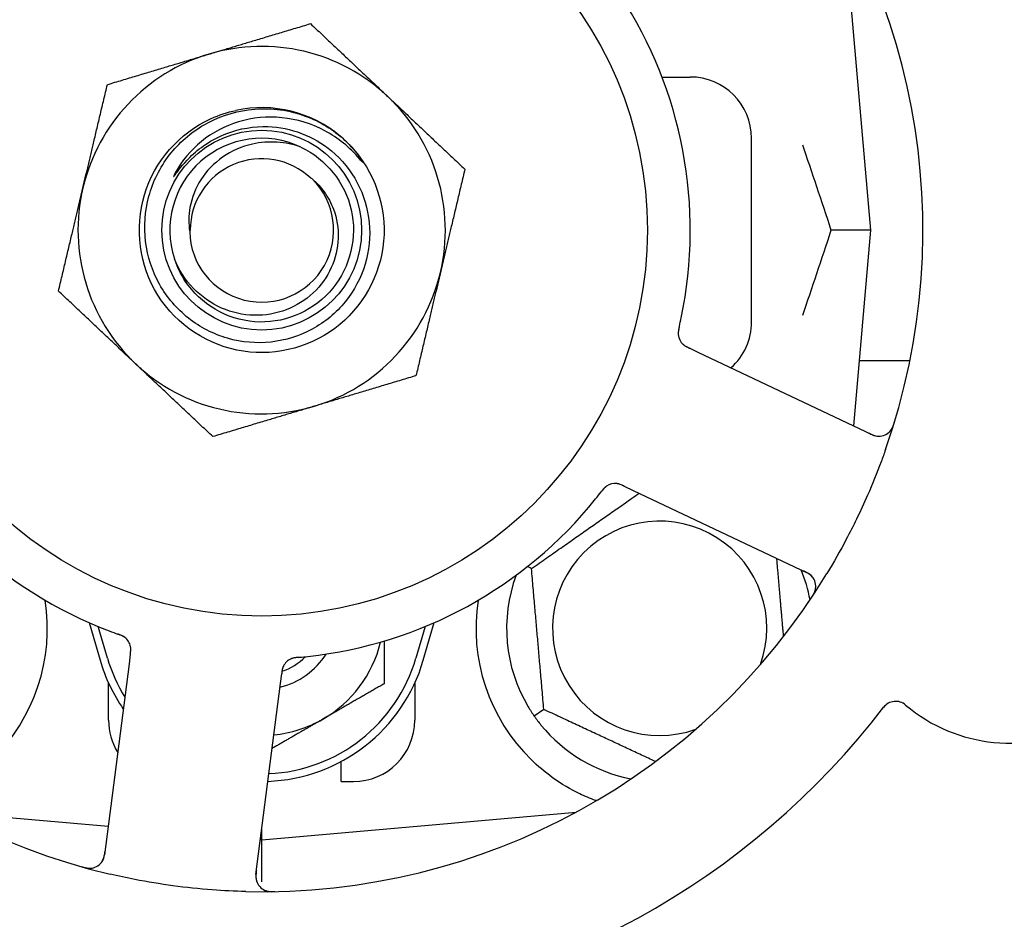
# Model space of a CAD drawing. Header units: inches. Extents: x 5 to 1128, y -85 to 748.
# Tile 36 of 256: x 153.01 to 155.02, y 207.91 to 209.74. Entities that reach past the tile are written whole.
import ezdxf

# ---------------------------------------------------------------- set-up
doc = ezdxf.new("R2010")
doc.units = ezdxf.units.IN
doc.header["$LTSCALE"] = 32
doc.header["$MEASUREMENT"] = 0
doc.layers.add('Dimension (ANSI)', color=7, linetype='Continuous', lineweight=25)
doc.layers.add('Visible (ANSI)', color=7, linetype='Continuous', lineweight=30)
doc.styles.add('Note Text (ANSI)', font='tahoma.ttf')
doc.dimstyles.new('SB Fraction-16 (ANSI)', dxfattribs={"dimscale": 32, "dimtxt": 0.125, "dimasz": 0.098425, "dimexe": 0.125, "dimexo": 0.0625, "dimgap": 0.031496, "dimtad": 0, "dimtih": 1, "dimtoh": 1, "dimdec": 4, "dimrnd": 1e-08, "dimzin": 0, "dimdsep": 46, "dimlunit": 5, "dimtxsty": 'Note Text (ANSI)', "dimcen": 0.09, "dimdle": 0.393701, "dimclrd": 256, "dimclre": 256, "dimclrt": 256, "dimadec": 0, "dimazin": 3, "dimtfac": 0.96, "dimtofl": 0, "dimtmove": 0, "dimatfit": 3, "dimfxl": 1, "dimfrac": 2, "dimtolj": 1, "dimtzin": 12, "dimlwd": -1, "dimlwe": -1, "dimarcsym": 0})

# ---------------------------------------------------------------- blocks, each defined once
blk = doc.blocks.new('*D16')
at = {"layer": 'Defpoints', "color": 0, "transparency": 16777216}
for p in [(170.8073, 474.9837), (79.917, 156.272), (130.8698, 156.272)]:
    blk.add_point(p, dxfattribs=at)
at = {"layer": 'Dimension (ANSI)', "transparency": 16777216}
for p, q in [((168.8073, 474.9837), (75.917, 474.9837)), ((79.917, 471.8341), (79.917, 330.6609)), ((79.917, 159.4216), (79.917, 323.5948)), ((128.8698, 156.272), (75.917, 156.272))]:
    blk.add_line(p, q, dxfattribs=at)
for points in [[(79.3921, 471.8341), (80.4419, 471.8341), (79.917, 474.9837)], [(79.3921, 159.4216), (80.4419, 159.4216), (79.917, 156.272)]]:
    blk.add_solid(points, dxfattribs=at)
at = {"layer": 'Dimension (ANSI)', "transparency": 16777216, "insert": (67.7142, 329.653), "char_height": 4, "attachment_point": 1, "style": 'Note Text (ANSI)'}
blk.add_mtext('\\A1;318 11/16', dxfattribs=at)

msp = doc.modelspace()

# ---------------------------------------------------------------- linework, layer by layer
at = {"layer": 'Visible (ANSI)'}
for p, q in [((154.74675, 209.3127), (154.69059, 209.95469)), ((154.3203, 209.6252), (154.378, 209.6252)), ((154.503, 209.1252), (154.503, 209.5002)), ((154.74675, 209.3127), (154.66528, 209.3127)), ((154.7118, 208.91318), (154.74675, 209.3127)), ((154.39439, 209.06333), (154.3764, 209.07184)), ((154.74965, 208.89527), (154.39439, 209.06333)), ((154.82643, 209.04617), (154.72343, 209.04617)), ((154.24322, 208.79024), (154.26119, 208.78174)), ((154.26119, 208.78174), (154.61645, 208.61368)), ((154.05387, 208.6222), (154.04545, 208.62613)), ((153.15067, 208.51177), (153.173, 208.4352)), ((153.833, 208.4352), (153.85534, 208.51177)), ((153.188, 208.43958), (153.16926, 208.50385)), ((153.83675, 208.50385), (153.818, 208.43958)), ((153.23485, 208.44726), (153.23232, 208.42755)), ((153.23232, 208.42755), (153.18227, 208.03774)), ((153.54129, 208.38788), (153.54382, 208.40762)), ((153.1905, 208.3127), (153.1905, 208.38825)), ((153.49124, 207.99807), (153.54129, 208.38788)), ((153.8155, 208.38825), (153.8155, 208.3127)), ((154.07903, 208.33462), (154.05952, 208.32096)), ((153.6655, 208.1877), (153.6655, 208.22854)), ((153.6655, 208.1877), (153.6905, 208.1877)), ((152.86102, 208.12512), (153.1898, 208.09635)), ((153.503, 208.06895), (154.14499, 208.12512)), ((154.14175, 208.12337), (154.14175, 208.12483)), ((153.503, 208.06895), (153.503, 208.08971)), ((153.50037, 208.06918), (153.503, 208.06895)), ((153.503, 207.98296), (153.503, 208.06895))]:
    msp.add_line(p, q, dxfattribs=at)
for radius in [0.7875, 0.20385]:
    msp.add_circle((153.503, 209.3127), radius, dxfattribs=at)
for centre, radius, start, end in [((153.503, 209.3127), 1.6, 346.81714, 34.5497), ((153.503, 209.3127), 1.35, 340.62287, 40.74397), ((153.503, 209.3127), 0.875, 348.19111, 33.17573), ((153.503, 209.3127), 0.375, 46.68342, 106.68342), ((153.503, 209.3127), 0.375, 106.68342, 166.68342), ((154.378, 209.5002), 0.125, 0, 90), ((153.503, 209.3127), 0.375, 346.68342, 46.68342), ((153.503, 209.3127), 0.25, 49.96044, 102.10596), ((153.503, 209.3127), 0.1875, 64.71096, 198.15663), ((153.503, 209.3127), 0.25, 46.19222, 49.96044), ((153.503, 209.3127), 0.14583, 46.55117, 180.00317), ((153.503, 209.3127), 0.14696, 181.25861, 45.29572), ((153.503, 209.3127), 0.375, 166.68342, 226.68342), ((153.503, 209.3127), 0.375, 286.68342, 346.68342), ((154.378, 209.1252), 0.125, 311.64189, 0), ((154.38455, 209.10255), 0.03125, 185.46904, 227.46837), ((153.503, 209.3127), 0.375, 226.68342, 286.68342), ((153.503, 209.3127), 0.875, 204.19111, 249.17573), ((153.503, 209.3127), 1.35, 196.62287, 256.74397), ((154.76302, 208.92352), 0.03125, 244.68342, 342.83549), ((155.02843, 208.59109), 0.325, 229.56477, 79.80207), ((154.22462, 208.76447), 0.03125, 82.67765, 124.13682), ((153.503, 209.3127), 0.875, 276.19111, 321.17573), ((154.3155, 208.5002), 0.21875, 340.34111, 289.65889), ((153.503, 209.3127), 1.35, 268.62287, 328.74397), ((154.3155, 208.5002), 0.3125, 10.71622, 22.42184), ((154.60309, 208.58544), 0.03125, 326.53135, 64.68342), ((154.3155, 208.5002), 0.3125, 159.72028, 210.84193), ((152.6905, 208.5002), 0.375, 314.27762, 8.78707), ((154.3155, 208.5002), 0.375, 171.21293, 225.72238), ((153.2046, 208.45699), 0.03125, 10.67765, 52.13682), ((153.503, 208.53145), 0.25, 300, 346.26096), ((153.503, 208.53145), 0.34375, 196.2602, 214.73634), ((153.503, 208.53145), 0.32812, 196.2602, 211.61609), ((153.503, 208.53145), 0.34375, 272.10255, 343.7398), ((153.503, 208.53145), 0.32812, 272.55546, 343.7398), ((153.503, 208.53145), 0.15607, 283.81163, 327.53073), ((153.503, 208.53145), 0.126, 289.2275, 314.92348), ((153.57555, 208.40936), 0.03125, 113.46904, 155.46837), ((154.79737, 208.31994), 0.03125, 49.56477, 142.51231), ((153.503, 209.3127), 1.6, 274.81714, 322.5497), ((153.3155, 208.3127), 0.125, 180, 211.69426), ((153.503, 208.53145), 0.25, 275.68783, 300), ((153.6905, 208.3127), 0.125, 270, 0), ((154.3155, 208.5002), 0.3125, 219.15807, 259.28378), ((153.15128, 208.04172), 0.03125, 254.53135, 352.68342), ((153.52223, 207.99409), 0.03125, 172.68342, 270.83549)]:
    msp.add_arc(centre, radius, start, end, dxfattribs=at)
for points, weights in [([(153.39535, 209.67192), (153.4916, 209.70076), (153.60274, 209.73407)], [1, 1.0379548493, 1]), ([(153.60274, 209.73407), (153.68716, 209.65447), (153.76026, 209.58554)], [1, 1.0379548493, 1]), ([(153.18795, 209.60976), (153.29909, 209.64307), (153.39535, 209.67192)], [1, 1.0379548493, 1]), ([(153.13809, 209.39908), (153.16123, 209.49685), (153.18795, 209.60976)], [1, 1.0379548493, 1]), ([(153.76026, 209.58554), (153.83337, 209.51661), (153.91779, 209.43701)], [1, 1.0379548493, 1]), ([(153.91779, 209.43701), (153.89106, 209.32411), (153.86792, 209.22633)], [1, 1.0379548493, 1]), ([(153.08822, 209.18839), (153.11494, 209.3013), (153.13809, 209.39908)], [1, 1.0379548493, 1]), ([(153.86792, 209.22633), (153.84478, 209.12855), (153.81805, 209.01564)], [1, 1.0379548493, 1]), ([(153.24574, 209.03986), (153.17263, 209.10879), (153.08822, 209.18839)], [1, 1.0379548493, 1]), ([(153.40327, 208.89133), (153.31885, 208.97093), (153.24574, 209.03986)], [1, 1.0379548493, 1]), ([(153.81805, 209.01564), (153.70691, 208.98233), (153.61066, 208.95349)], [1, 1.0379548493, 1]), ([(153.61066, 208.95349), (153.51441, 208.92464), (153.40327, 208.89133)], [1, 1.0379548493, 1]), ([(154.05387, 208.6222), (154.16554, 208.70039), (154.27344, 208.77594)], [1.04422863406, 1.19550179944, 1.06346205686]), ([(154.55394, 208.64325), (154.56128, 208.55937), (154.56796, 208.48302)], [1.06521891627, 1.14516515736, 1.11819795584]), ([(154.07903, 208.33462), (154.06645, 208.47841), (154.05387, 208.6222)], [1.04422863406, 1.20577136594, 1.04422863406]), ([(153.753, 208.47418), (153.753, 208.43322), (153.753, 208.38711)], [1.01840264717, 1.02228011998, 1]), ([(153.753, 208.38711), (153.68601, 208.34844), (153.628, 208.31494)], [1, 1.0379548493, 1]), ([(154.30708, 208.22828), (154.19644, 208.27988), (154.07903, 208.33462)], [1.07748863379, 1.18694802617, 1.04422863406]), ([(153.628, 208.31494), (153.5788, 208.28654), (153.52423, 208.25503)], [1, 1.03200893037, 1.01002889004]), ([(154.18754, 208.14912), (154.18597, 208.14899), (154.1844, 208.14887)], [0.999914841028, 0.999914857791, 0.999914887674])]:
    msp.add_rational_spline(points, weights, degree=2, dxfattribs=at)
for points, knots in [([(153.67606, 209.49312), (153.72672, 209.44452), (153.75538, 209.37381), (153.75284, 209.30365), (153.7503, 209.23352), (153.71662, 209.16508), (153.66261, 209.12028), (153.60861, 209.07549), (153.53516, 209.05504), (153.46578, 209.06549), (153.39479, 209.07618), (153.3293, 209.1191), (153.29117, 209.17993), (153.25344, 209.24013), (153.24313, 209.31681), (153.26364, 209.38484), (153.28412, 209.45279), (153.33498, 209.51096), (153.3996, 209.54032), (153.41592, 209.54773), (153.43305, 209.55327), (153.45058, 209.55695)], [5.2445607, 5.2445607, 5.2445607, 5.2445607, 6.086966, 6.086966, 6.086966, 6.9291128, 6.9291128, 6.9291128, 7.7710085, 7.7710085, 7.7710085, 8.6324711, 8.6324711, 8.6324711, 9.4850832, 9.4850832, 9.4850832, 10.3367446, 10.3367446, 10.3367446, 10.5518672, 10.5518672, 10.5518672, 10.5518672]), ([(153.51579, 209.52394), (153.53927, 209.52316), (153.56246, 209.51848), (153.60658, 209.50168), (153.62717, 209.48961), (153.66705, 209.45637), (153.68496, 209.43424), (153.71146, 209.3841), (153.71971, 209.35654), (153.72525, 209.29951), (153.72238, 209.27058), (153.70567, 209.21516), (153.69189, 209.18923), (153.65502, 209.14384), (153.63219, 209.12489), (153.58032, 209.09663), (153.55173, 209.08768), (153.49243, 209.08117), (153.46228, 209.08377), (153.40438, 209.10043), (153.37722, 209.11443), (153.32952, 209.15219), (153.30951, 209.17568), (153.27944, 209.22925), (153.26976, 209.25886), (153.26221, 209.32042), (153.26452, 209.35178), (153.28107, 209.41217), (153.29525, 209.44057), (153.33385, 209.49061), (153.35799, 209.5117), (153.41321, 209.54363), (153.44382, 209.55407), (153.47558, 209.55837)], [-3.5801326, -3.5801326, -3.5801326, -3.5801326, -3.4004535, -3.4004535, -3.2191752, -3.2191752, -3.0035583, -3.0035583, -2.7857358, -2.7857358, -2.5657084, -2.5657084, -2.3434763, -2.3434763, -2.1190401, -2.1190401, -1.8924003, -1.8924003, -1.6635571, -1.6635571, -1.4325112, -1.4325112, -1.1992628, -1.1992628, -0.9638125, -0.9638125, -0.7261606, -0.7261606, -0.4863077, -0.4863077, -0.244254, -0.244254, 0, 0, 0, 0]), ([(153.47558, 209.55837), (153.49303, 209.56074), (153.5107, 209.56119), (153.54609, 209.55823), (153.56372, 209.55478), (153.61119, 209.5399), (153.63948, 209.52449), (153.66383, 209.5041)], [-0.51193076, -0.51193076, -0.51193076, -0.51193076, -0.37804019, -0.37804019, -0.24204071, -0.24204071, 0, 0, 0, 0]), ([(153.70281, 209.45824), (153.68299, 209.48159), (153.65899, 209.50103), (153.60477, 209.52994), (153.57503, 209.53906), (153.51462, 209.54508), (153.48458, 209.54228), (153.42822, 209.52538), (153.40234, 209.51179), (153.35811, 209.47588), (153.33996, 209.45418), (153.32658, 209.42958)], [-1.1317323, -1.1317323, -1.1317323, -1.1317323, -0.8984595, -0.8984595, -0.6634575, -0.6634575, -0.435379, -0.435379, -0.2142259, -0.2142259, 0, 0, 0, 0]), ([(153.35614, 209.46114), (153.36606, 209.47096), (153.37682, 209.47978), (153.402, 209.49664), (153.41658, 209.50418), (153.45866, 209.52017), (153.48715, 209.52488), (153.51579, 209.52394)], [-0.44935864, -0.44935864, -0.44935864, -0.44935864, -0.34320731, -0.34320731, -0.21838639, -0.21838639, 0, 0, 0, 0]), ([(153.5831, 209.48223), (153.63439, 209.458), (153.67343, 209.40929), (153.68591, 209.35396), (153.69839, 209.29863), (153.68404, 209.23789), (153.64813, 209.19399), (153.61229, 209.15017), (153.55576, 209.12408), (153.49916, 209.12524), (153.44247, 209.1264), (153.38695, 209.15489), (153.35295, 209.20027), (153.34073, 209.21658), (153.33138, 209.23495), (153.32511, 209.25433)], [5.153766, 5.153766, 5.153766, 5.153766, 6.061332, 6.061332, 6.061332, 6.968806, 6.968806, 6.968806, 7.8744508, 7.8744508, 7.8744508, 8.7817425, 8.7817425, 8.7817425, 9.107885, 9.107885, 9.107885, 9.107885]), ([(153.5831, 209.48223), (153.56737, 209.48771), (153.55099, 209.49107), (153.5176, 209.49321), (153.50077, 209.49195), (153.46243, 209.48345), (153.44162, 209.47442), (153.4056, 209.44927), (153.39052, 209.43371), (153.36791, 209.39841), (153.36028, 209.37921), (153.35371, 209.34267), (153.35349, 209.32589), (153.35608, 209.30947)], [-0.89666376, -0.89666376, -0.89666376, -0.89666376, -0.7697294, -0.7697294, -0.64162523, -0.64162523, -0.47009117, -0.47009117, -0.30597672, -0.30597672, -0.14928046, -0.14928046, -0.02134877, -0.02134877, -0.02134877, -0.02134877]), ([(153.67606, 209.49312), (153.6839, 209.48557), (153.69126, 209.47743), (153.70327, 209.46188), (153.70696, 209.45612), (153.70879, 209.45275), (153.70912, 209.45211), (153.70932, 209.45155), (153.70936, 209.45143), (153.70938, 209.45129), (153.70939, 209.45125), (153.70938, 209.4512), (153.70938, 209.45118), (153.70936, 209.45115), (153.70935, 209.45114), (153.70933, 209.45113), (153.70932, 209.45113), (153.70928, 209.45112), (153.70926, 209.45113), (153.70919, 209.45115), (153.70913, 209.45118), (153.70828, 209.45176), (153.70595, 209.45454), (153.70281, 209.45824)], [-0.28928031, -0.28928031, -0.28928031, -0.28928031, -0.16787143, -0.16787143, -0.06646306, -0.06646306, -0.04917499, -0.04917499, -0.04476579, -0.04476579, -0.04306859, -0.04306859, -0.04215282, -0.04215282, -0.04143605, -0.04143605, -0.040655, -0.040655, -0.03948059, -0.03948059, -0.0370912, -0.0370912, 0, 0, 0, 0]), ([(153.32658, 209.42958), (153.32578, 209.42811), (153.32492, 209.42644), (153.32396, 209.42433), (153.32353, 209.42336), (153.32329, 209.42255), (153.32325, 209.42238), (153.32324, 209.4222), (153.32324, 209.42215), (153.32325, 209.42209), (153.32325, 209.42206), (153.32327, 209.42203), (153.32328, 209.42202), (153.32331, 209.42201), (153.32333, 209.422), (153.32337, 209.422), (153.32339, 209.42201), (153.32347, 209.42204), (153.32352, 209.42207), (153.32371, 209.42222), (153.32389, 209.4224), (153.32475, 209.42336), (153.32571, 209.42465), (153.33145, 209.43243), (153.34094, 209.44611), (153.35614, 209.46114)], [-0.32002064, -0.32002064, -0.32002064, -0.32002064, -0.25037654, -0.25037654, -0.22022079, -0.22022079, -0.21319305, -0.21319305, -0.21059304, -0.21059304, -0.20923641, -0.20923641, -0.20821255, -0.20821255, -0.20712521, -0.20712521, -0.2055378, -0.2055378, -0.20262718, -0.20262718, -0.19315319, -0.19315319, -0.1629071, -0.1629071, 0, 0, 0, 0]), ([(153.60638, 209.41715), (153.61556, 209.40935), (153.62375, 209.40045), (153.63859, 209.37977), (153.6449, 209.36789), (153.65661, 209.33645), (153.65982, 209.31636), (153.65843, 209.2755), (153.65363, 209.25514), (153.63634, 209.21685), (153.62382, 209.19939), (153.59244, 209.16977), (153.57373, 209.15807), (153.53239, 209.14222), (153.51007, 209.13841), (153.46467, 209.1395), (153.44202, 209.1446), (153.39941, 209.16332), (153.37993, 209.17697), (153.34685, 209.21132), (153.33371, 209.23183), (153.32484, 209.25427)], [-1.5503297, -1.5503297, -1.5503297, -1.5503297, -1.4577971, -1.4577971, -1.3550285, -1.3550285, -1.200467, -1.200467, -1.0416694, -1.0416694, -0.8786368, -0.8786368, -0.7113708, -0.7113708, -0.5398726, -0.5398726, -0.3641439, -0.3641439, -0.1841858, -0.1841858, 0, 0, 0, 0]), ([(154.35551, 209.11556), (154.35561, 209.11603), (154.35573, 209.11653), (154.35585, 209.11706), (154.35695, 209.12184), (154.35838, 209.12837), (154.35948, 209.13363)], [0.48080563, 0.48080563, 0.48080563, 0.48080563, 0.5329828, 0.5329828, 0.5329828, 1, 1, 1, 1]), ([(154.3555, 209.11553), (154.35537, 209.115), (154.35525, 209.11446), (154.35501, 209.1134), (154.35489, 209.11287), (154.3545, 209.1111), (154.35424, 209.10985), (154.35388, 209.10781), (154.35374, 209.10696), (154.35349, 209.10504), (154.35341, 209.10403), (154.35333, 209.10223), (154.35334, 209.10142), (154.35339, 209.10013), (154.35344, 209.0996), (154.35347, 209.09928), (154.35347, 209.09924), (154.35347, 209.09923), (154.35347, 209.09922), (154.35347, 209.09922)], [0, 0, 0, 0, 0.004180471, 0.004180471, 0.008305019, 0.008305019, 0.018114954, 0.018114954, 0.025612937, 0.025612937, 0.036850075, 0.036850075, 0.047489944, 0.047489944, 0.05608938, 0.05608938, 0.05828692, 0.05828692, 0.058652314, 0.058652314, 0.058652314, 0.058652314]), ([(154.3555, 209.11553), (154.35543, 209.11524), (154.35536, 209.11494), (154.35518, 209.11416), (154.35507, 209.11366), (154.35472, 209.11211), (154.3545, 209.11104), (154.35407, 209.1088), (154.35387, 209.10762), (154.35356, 209.10528), (154.35346, 209.10416), (154.35334, 209.10195), (154.35336, 209.10095), (154.35344, 209.09971), (154.35346, 209.09937), (154.35349, 209.09911)], [0.001596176, 0.001596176, 0.001596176, 0.001596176, 0.003937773, 0.003937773, 0.007842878, 0.007842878, 0.016055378, 0.016055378, 0.025513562, 0.025513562, 0.03719134, 0.03719134, 0.0541939, 0.0541939, 0.061558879, 0.061558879, 0.061558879, 0.061558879]), ([(154.3625, 209.08041), (154.36257, 209.08034), (154.36264, 209.08027), (154.36286, 209.08006), (154.36302, 209.07991), (154.36377, 209.07924), (154.36449, 209.07863), (154.3663, 209.07728), (154.36749, 209.07649), (154.37002, 209.075), (154.37135, 209.0743), (154.3733, 209.07332), (154.37392, 209.07302), (154.37484, 209.07258), (154.37515, 209.07243), (154.37576, 209.07214), (154.37606, 209.072), (154.37636, 209.07185)], [0.038929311, 0.038929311, 0.038929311, 0.038929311, 0.040726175, 0.040726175, 0.043941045, 0.043941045, 0.054249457, 0.054249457, 0.066768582, 0.066768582, 0.078206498, 0.078206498, 0.083402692, 0.083402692, 0.086046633, 0.086046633, 0.088630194, 0.088630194, 0.088630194, 0.088630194]), ([(154.36308, 209.07984), (154.36308, 209.07984), (154.36309, 209.07984), (154.36314, 209.07979), (154.3633, 209.07963), (154.36381, 209.07917), (154.36422, 209.07882), (154.36517, 209.07805), (154.36571, 209.07765), (154.36641, 209.07716), (154.36659, 209.07704), (154.36791, 209.07616), (154.36949, 209.07524), (154.37212, 209.0739), (154.3729, 209.07351), (154.37414, 209.07291), (154.37457, 209.0727), (154.37545, 209.07228), (154.37591, 209.07207), (154.37636, 209.07185)], [0.028019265, 0.028019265, 0.028019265, 0.028019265, 0.028672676, 0.028672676, 0.033062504, 0.033062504, 0.040781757, 0.040781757, 0.051074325, 0.051074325, 0.054504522, 0.054504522, 0.07506277, 0.07506277, 0.083066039, 0.083066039, 0.087153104, 0.087153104, 0.091266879, 0.091266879, 0.091266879, 0.091266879]), ([(154.78589, 208.90223), (154.78609, 208.90244), (154.78632, 208.90271), (154.78709, 208.90364), (154.78766, 208.90438), (154.78882, 208.90612), (154.78948, 208.9072), (154.79049, 208.90916), (154.7908, 208.90979), (154.79153, 208.91139), (154.79196, 208.9124), (154.79282, 208.91457), (154.79325, 208.91576), (154.79387, 208.91762), (154.7941, 208.91832), (154.79454, 208.91971), (154.79474, 208.92039), (154.79495, 208.92108)], [0.051298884, 0.051298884, 0.051298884, 0.051298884, 0.057269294, 0.057269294, 0.069785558, 0.069785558, 0.083632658, 0.083632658, 0.089458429, 0.089458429, 0.097820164, 0.097820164, 0.107290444, 0.107290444, 0.113094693, 0.113094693, 0.118968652, 0.118968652, 0.118968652, 0.118968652]), ([(154.74232, 208.89874), (154.74318, 208.89833), (154.74403, 208.89793), (154.74738, 208.89638), (154.74989, 208.89531), (154.75419, 208.8938), (154.75606, 208.89328), (154.75919, 208.89263), (154.76062, 208.89244), (154.7629, 208.8923), (154.76375, 208.89229), (154.76465, 208.89232), (154.76484, 208.89232), (154.76501, 208.89233)], [0, 0, 0, 0, 0.007248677, 0.007248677, 0.028564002, 0.028564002, 0.047482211, 0.047482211, 0.06536174, 0.06536174, 0.076705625, 0.076705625, 0.079955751, 0.079955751, 0.079955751, 0.079955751]), ([(154.77653, 208.86479), (154.77364, 208.85658), (154.77067, 208.84839), (154.759, 208.81715), (154.74983, 208.7945), (154.73279, 208.75553), (154.72523, 208.73914), (154.71064, 208.70908), (154.70369, 208.69539), (154.68412, 208.65835), (154.67099, 208.63519), (154.65706, 208.61224)], [-0.73117437, -0.73117437, -0.73117437, -0.73117437, -0.66329539, -0.66329539, -0.47009836, -0.47009836, -0.32966499, -0.32966499, -0.20932583, -0.20932583, 0, 0, 0, 0]), ([(154.24318, 208.79026), (154.24291, 208.79039), (154.24265, 208.79051), (154.24117, 208.79121), (154.23992, 208.79179), (154.23728, 208.79294), (154.23587, 208.7935), (154.23332, 208.79439), (154.23214, 208.79473), (154.22994, 208.79525), (154.22886, 208.79543), (154.22795, 208.79554), (154.22782, 208.79556), (154.2277, 208.79557)], [0, 0, 0, 0, 0.002309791, 0.002309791, 0.012623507, 0.012623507, 0.024338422, 0.024338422, 0.035397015, 0.035397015, 0.047442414, 0.047442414, 0.049661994, 0.049661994, 0.049661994, 0.049661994]), ([(154.24322, 208.79024), (154.24274, 208.79047), (154.24226, 208.7907), (154.24133, 208.79113), (154.24087, 208.79135), (154.23984, 208.79183), (154.23927, 208.79208), (154.23723, 208.79299), (154.23591, 208.79353), (154.2338, 208.79429), (154.23287, 208.79458), (154.23116, 208.79501), (154.23041, 208.79517), (154.22916, 208.79539), (154.2286, 208.79547), (154.22827, 208.79551), (154.22823, 208.79551), (154.22823, 208.79551), (154.22823, 208.79551), (154.22823, 208.79551)], [0, 0, 0, 0, 0.004355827, 0.004355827, 0.008687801, 0.008687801, 0.014307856, 0.014307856, 0.029588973, 0.029588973, 0.043844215, 0.043844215, 0.054171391, 0.054171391, 0.061954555, 0.061954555, 0.063871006, 0.063871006, 0.063878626, 0.063878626, 0.063878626, 0.063878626]), ([(154.20771, 208.79075), (154.20752, 208.79062), (154.20727, 208.79046), (154.20655, 208.78994), (154.20604, 208.78956), (154.205, 208.78871), (154.20447, 208.78824), (154.20344, 208.78727), (154.20295, 208.78679), (154.20179, 208.78558), (154.2011, 208.78481), (154.20011, 208.78365), (154.19982, 208.7833), (154.19876, 208.78202), (154.19798, 208.78105), (154.19699, 208.77977), (154.19674, 208.77945), (154.19639, 208.779), (154.19628, 208.77886), (154.19618, 208.77872)], [0.044252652, 0.044252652, 0.044252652, 0.044252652, 0.050671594, 0.050671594, 0.061250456, 0.061250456, 0.071050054, 0.071050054, 0.078610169, 0.078610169, 0.087196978, 0.087196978, 0.090753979, 0.090753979, 0.100050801, 0.100050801, 0.10314767, 0.10314767, 0.10451733, 0.10451733, 0.10451733, 0.10451733]), ([(154.2074, 208.79055), (154.2074, 208.79055), (154.20737, 208.79053), (154.20726, 208.79046), (154.20714, 208.79038), (154.20677, 208.79012), (154.20648, 208.78991), (154.2055, 208.78917), (154.20478, 208.78857), (154.20331, 208.7872), (154.20257, 208.78646), (154.20092, 208.78466), (154.19998, 208.78355), (154.19821, 208.78135), (154.19735, 208.78025), (154.19641, 208.77902), (154.19629, 208.77887), (154.19618, 208.77872)], [0.030853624, 0.030853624, 0.030853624, 0.030853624, 0.032941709, 0.032941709, 0.03638518, 0.03638518, 0.042347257, 0.042347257, 0.055267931, 0.055267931, 0.065838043, 0.065838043, 0.077516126, 0.077516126, 0.087897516, 0.087897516, 0.089364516, 0.089364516, 0.089364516, 0.089364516]), ([(154.62841, 208.60375), (154.62823, 208.60399), (154.628, 208.60428), (154.62687, 208.60567), (154.62566, 208.60695), (154.62328, 208.60903), (154.62208, 208.60996), (154.61887, 208.61213), (154.61675, 208.61336), (154.61359, 208.615), (154.61265, 208.61546), (154.61084, 208.61634), (154.60997, 208.61675), (154.60911, 208.61716)], [0.058736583, 0.058736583, 0.058736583, 0.058736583, 0.064782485, 0.064782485, 0.086145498, 0.086145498, 0.103238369, 0.103238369, 0.123434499, 0.123434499, 0.131598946, 0.131598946, 0.138939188, 0.138939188, 0.138939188, 0.138939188]), ([(154.62524, 208.56232), (154.62559, 208.56284), (154.62594, 208.56335), (154.62686, 208.56476), (154.62744, 208.56566), (154.62848, 208.56736), (154.62895, 208.56816), (154.63011, 208.57022), (154.63079, 208.57153), (154.63186, 208.57384), (154.63229, 208.57489), (154.63296, 208.5767), (154.63321, 208.57749), (154.63365, 208.57909), (154.63382, 208.57987), (154.63398, 208.58076), (154.63401, 208.58094), (154.63404, 208.58111)], [0, 0, 0, 0, 0.005149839, 0.005149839, 0.013554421, 0.013554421, 0.020527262, 0.020527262, 0.031641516, 0.031641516, 0.041623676, 0.041623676, 0.051235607, 0.051235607, 0.06373445, 0.06373445, 0.067355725, 0.067355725, 0.067355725, 0.067355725]), ([(153.22437, 208.48119), (153.22419, 208.48133), (153.22395, 208.48152), (153.22324, 208.48204), (153.22272, 208.48241), (153.22158, 208.48314), (153.22098, 208.4835), (153.21974, 208.48418), (153.21913, 208.48449), (153.21761, 208.48522), (153.21667, 208.48564), (153.21527, 208.48623), (153.21484, 208.4864), (153.2133, 208.48701), (153.21213, 208.48745), (153.21061, 208.488), (153.21023, 208.48813), (153.20969, 208.48833), (153.20952, 208.48839), (153.20936, 208.48845)], [0.044252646, 0.044252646, 0.044252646, 0.044252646, 0.05067159, 0.05067159, 0.061250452, 0.061250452, 0.07105005, 0.07105005, 0.078610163, 0.078610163, 0.087196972, 0.087196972, 0.090753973, 0.090753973, 0.100050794, 0.100050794, 0.103147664, 0.103147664, 0.104517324, 0.104517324, 0.104517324, 0.104517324]), ([(153.22408, 208.48143), (153.22408, 208.48143), (153.22405, 208.48145), (153.22395, 208.48153), (153.22384, 208.48162), (153.22348, 208.48189), (153.22318, 208.4821), (153.22217, 208.48281), (153.22138, 208.48331), (153.21963, 208.48428), (153.2187, 208.48475), (153.21647, 208.48577), (153.21513, 208.48632), (153.21249, 208.48733), (153.21118, 208.4878), (153.20972, 208.48832), (153.20954, 208.48838), (153.20936, 208.48845)], [0.030853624, 0.030853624, 0.030853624, 0.030853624, 0.032941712, 0.032941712, 0.036385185, 0.036385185, 0.042347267, 0.042347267, 0.055267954, 0.055267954, 0.065838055, 0.065838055, 0.077516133, 0.077516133, 0.087897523, 0.087897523, 0.089364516, 0.089364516, 0.089364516, 0.089364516]), ([(153.23485, 208.44726), (153.23492, 208.44778), (153.23499, 208.44832), (153.23512, 208.44934), (153.23518, 208.44984), (153.23532, 208.45097), (153.23539, 208.45159), (153.23562, 208.45381), (153.23572, 208.45523), (153.23579, 208.45747), (153.23578, 208.45845), (153.23566, 208.4602), (153.23559, 208.46097), (153.23541, 208.46223), (153.23531, 208.46279), (153.23524, 208.46311), (153.23523, 208.46315), (153.23523, 208.46315), (153.23523, 208.46315), (153.23523, 208.46315)], [0, 0, 0, 0, 0.004355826, 0.004355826, 0.008687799, 0.008687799, 0.014307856, 0.014307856, 0.029588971, 0.029588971, 0.043844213, 0.043844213, 0.054171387, 0.054171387, 0.06195455, 0.06195455, 0.063871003, 0.063871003, 0.063878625, 0.063878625, 0.063878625, 0.063878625]), ([(153.23486, 208.4473), (153.2349, 208.4476), (153.23493, 208.44789), (153.23514, 208.44952), (153.23531, 208.45088), (153.23559, 208.45374), (153.23569, 208.45526), (153.23574, 208.45796), (153.2357, 208.45918), (153.23551, 208.46144), (153.23535, 208.46252), (153.23517, 208.46343), (153.23515, 208.46356), (153.23512, 208.46367)], [0, 0, 0, 0, 0.002309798, 0.002309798, 0.012623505, 0.012623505, 0.02433842, 0.02433842, 0.035397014, 0.035397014, 0.047442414, 0.047442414, 0.049661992, 0.049661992, 0.049661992, 0.049661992]), ([(153.57892, 208.441), (153.57862, 208.44097), (153.57832, 208.44095), (153.57751, 208.44088), (153.577, 208.44083), (153.57542, 208.44068), (153.57434, 208.44056), (153.57208, 208.44028), (153.57089, 208.4401), (153.56857, 208.43968), (153.56747, 208.43943), (153.56533, 208.43886), (153.56439, 208.43853), (153.56323, 208.43807), (153.56292, 208.43794), (153.56268, 208.43784)], [0.001596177, 0.001596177, 0.001596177, 0.001596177, 0.00393777, 0.00393777, 0.007842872, 0.007842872, 0.016055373, 0.016055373, 0.025513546, 0.025513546, 0.037191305, 0.037191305, 0.054193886, 0.054193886, 0.06155888, 0.06155888, 0.06155888, 0.06155888]), ([(153.57892, 208.441), (153.57837, 208.44095), (153.57783, 208.44091), (153.57674, 208.44081), (153.5762, 208.44076), (153.57439, 208.44058), (153.57312, 208.44044), (153.57107, 208.44016), (153.57023, 208.44002), (153.56832, 208.43966), (153.56733, 208.43943), (153.5656, 208.43895), (153.56483, 208.43869), (153.56362, 208.43824), (153.56313, 208.43804), (153.56284, 208.43791), (153.5628, 208.43789), (153.56278, 208.43789), (153.56278, 208.43789), (153.56278, 208.43789)], [0, 0, 0, 0, 0.004180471, 0.004180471, 0.008305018, 0.008305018, 0.018114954, 0.018114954, 0.025612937, 0.025612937, 0.036850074, 0.036850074, 0.047489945, 0.047489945, 0.056089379, 0.056089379, 0.058286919, 0.058286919, 0.058652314, 0.058652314, 0.058652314, 0.058652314]), ([(153.57895, 208.441), (153.57943, 208.44105), (153.57994, 208.44109), (153.58048, 208.44114), (153.58536, 208.44157), (153.59202, 208.44222), (153.59737, 208.4428)], [0.48080563, 0.48080563, 0.48080563, 0.48080563, 0.5329828, 0.5329828, 0.5329828, 1, 1, 1, 1]), ([(153.54768, 208.42349), (153.54764, 208.42341), (153.54759, 208.42331), (153.54746, 208.42304), (153.54737, 208.42284), (153.54695, 208.42192), (153.5466, 208.42105), (153.54587, 208.4189), (153.54549, 208.41753), (153.54486, 208.41467), (153.5446, 208.41318), (153.54427, 208.41103), (153.54418, 208.41035), (153.54404, 208.40933), (153.544, 208.40899), (153.54391, 208.40832), (153.54387, 208.40799), (153.54383, 208.40766)], [0.038929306, 0.038929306, 0.038929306, 0.038929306, 0.040726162, 0.040726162, 0.043941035, 0.043941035, 0.054249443, 0.054249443, 0.066768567, 0.066768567, 0.078206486, 0.078206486, 0.083402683, 0.083402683, 0.086046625, 0.086046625, 0.088630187, 0.088630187, 0.088630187, 0.088630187]), ([(153.54732, 208.42276), (153.54732, 208.42276), (153.54732, 208.42275), (153.54729, 208.42269), (153.54719, 208.42249), (153.54691, 208.42186), (153.5467, 208.42136), (153.54626, 208.42022), (153.54605, 208.41959), (153.5458, 208.41877), (153.54574, 208.41856), (153.54531, 208.41703), (153.54492, 208.41524), (153.54446, 208.41233), (153.54433, 208.41146), (153.54414, 208.4101), (153.54408, 208.40962), (153.54395, 208.40866), (153.54389, 208.40815), (153.54383, 208.40766)], [0.028019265, 0.028019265, 0.028019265, 0.028019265, 0.028672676, 0.028672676, 0.033062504, 0.033062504, 0.040781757, 0.040781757, 0.051074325, 0.051074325, 0.054504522, 0.054504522, 0.075062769, 0.075062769, 0.083066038, 0.083066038, 0.087153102, 0.087153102, 0.091266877, 0.091266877, 0.091266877, 0.091266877]), ([(154.1844, 208.14887), (154.1736, 208.15289), (154.16257, 208.15762), (154.13446, 208.17119), (154.11483, 208.18256), (154.08111, 208.20691), (154.06669, 208.21905), (154.0537, 208.23171)], [1.39731378, 1.39731378, 1.39731378, 1.39731378, 1.49356897, 1.49356897, 1.66386875, 1.66386875, 1.79881771, 1.79881771, 1.79881771, 1.79881771]), ([(153.17652, 208.0233), (153.17669, 208.02354), (153.1769, 208.02385), (153.17787, 208.02536), (153.17871, 208.0269), (153.17996, 208.02981), (153.18047, 208.03124), (153.18154, 208.03496), (153.18206, 208.03736), (153.18264, 208.04087), (153.18279, 208.04191), (153.18306, 208.0439), (153.18319, 208.04485), (153.18331, 208.0458)], [0.058736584, 0.058736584, 0.058736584, 0.058736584, 0.064782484, 0.064782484, 0.086145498, 0.086145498, 0.103238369, 0.103238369, 0.123434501, 0.123434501, 0.131598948, 0.131598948, 0.13893919, 0.13893919, 0.13893919, 0.13893919]), ([(153.13613, 208.01351), (153.13674, 208.01334), (153.13734, 208.01317), (153.13895, 208.01272), (153.13999, 208.01245), (153.14194, 208.01198), (153.14284, 208.01178), (153.14516, 208.01132), (153.14661, 208.01108), (153.14914, 208.01077), (153.15027, 208.01069), (153.1522, 208.01061), (153.15303, 208.01062), (153.15469, 208.01069), (153.15548, 208.01077), (153.15637, 208.0109), (153.15656, 208.01092), (153.15672, 208.01095)], [0, 0, 0, 0, 0.005149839, 0.005149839, 0.013554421, 0.013554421, 0.020527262, 0.020527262, 0.031641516, 0.031641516, 0.041623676, 0.041623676, 0.051235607, 0.051235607, 0.06373445, 0.06373445, 0.067355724, 0.067355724, 0.067355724, 0.067355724]), ([(153.47056, 207.96309), (153.44764, 207.96364), (153.42487, 207.96477), (153.37553, 207.96847), (153.34867, 207.97128), (153.29571, 207.97845), (153.26994, 207.98271), (153.22734, 207.99103), (153.21038, 207.99468), (153.19344, 207.99867)], [-0.73118965, -0.73118965, -0.73118965, -0.73118965, -0.55244576, -0.55244576, -0.34137939, -0.34137939, -0.13566771, -0.13566771, 0, 0, 0, 0]), ([(153.49227, 208.00611), (153.49215, 208.00518), (153.49203, 208.00424), (153.49159, 208.00058), (153.49135, 207.99786), (153.49124, 207.99331), (153.49133, 207.99137), (153.49168, 207.98819), (153.49194, 207.98677), (153.49251, 207.98456), (153.49276, 207.98374), (153.49306, 207.98289), (153.49313, 207.98272), (153.49319, 207.98256)], [0, 0, 0, 0, 0.007248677, 0.007248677, 0.028564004, 0.028564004, 0.047482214, 0.047482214, 0.065361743, 0.065361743, 0.076705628, 0.076705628, 0.079955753, 0.079955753, 0.079955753, 0.079955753]), ([(153.50905, 207.96576), (153.50932, 207.96564), (153.50965, 207.9655), (153.51076, 207.96505), (153.51165, 207.96475), (153.51366, 207.96417), (153.51489, 207.96388), (153.51706, 207.96353), (153.51776, 207.96343), (153.51951, 207.96322), (153.5206, 207.96313), (153.52294, 207.96298), (153.52419, 207.96294), (153.52616, 207.96292), (153.5269, 207.96292), (153.52835, 207.96294), (153.52906, 207.96295), (153.52978, 207.96297)], [0.051298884, 0.051298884, 0.051298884, 0.051298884, 0.057269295, 0.057269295, 0.069785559, 0.069785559, 0.08363266, 0.08363266, 0.08945843, 0.08945843, 0.097820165, 0.097820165, 0.107290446, 0.107290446, 0.113094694, 0.113094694, 0.118968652, 0.118968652, 0.118968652, 0.118968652])]:
    msp.add_open_spline(points, degree=3, knots=knots, dxfattribs=at)
for points in [[(154.60698, 209.48701), (154.62552, 209.43239), (154.64564, 209.37298), (154.66528, 209.3127)], [(153.60638, 209.41715), (153.60536, 209.41764), (153.60433, 209.41811), (153.60329, 209.41857)], [(153.35717, 209.31269), (153.35679, 209.31162), (153.35643, 209.31055), (153.35608, 209.30947)], [(154.66528, 209.3127), (154.64564, 209.25242), (154.62552, 209.19302), (154.60698, 209.13839)], [(154.18469, 208.76413), (154.18844, 208.76879), (154.19316, 208.77481), (154.19618, 208.77872)], [(153.19194, 208.49486), (153.19752, 208.49274), (153.20471, 208.49011), (153.20936, 208.48844)], [(154.04719, 208.33999), (154.0509, 208.33379), (154.05515, 208.32721), (154.05952, 208.32096)], [(154.05952, 208.32096), (154.06389, 208.31472), (154.06862, 208.30847), (154.07319, 208.30287)]]:
    msp.add_open_spline(points, degree=3, dxfattribs=at)

# ---------------------------------------------------------------- dimensions: what is measured, and where the dimension line sits
at = {"layer": 'Dimension (ANSI)'}
dim = msp.add_linear_dim(base=(79.91701, 156.27197), p1=(170.80726, 474.98367), p2=(130.86976, 156.27197), angle=270, dimstyle='SB Fraction-16 (ANSI)', override={"dimgap": 0.031496, "dimdec": 4, "dimtol": 0, "dimlim": 0, "dimtp": 0, "dimtm": 0, "dimtdec": 2, "dimatfit": 1}, dxfattribs=at)
dim.commit()
dim.dimension.update_dxf_attribs({"geometry": '*D16', "text_midpoint": (79.91701, 327.12782), "dimtype": 160})

doc.saveas('drawing.dxf')
